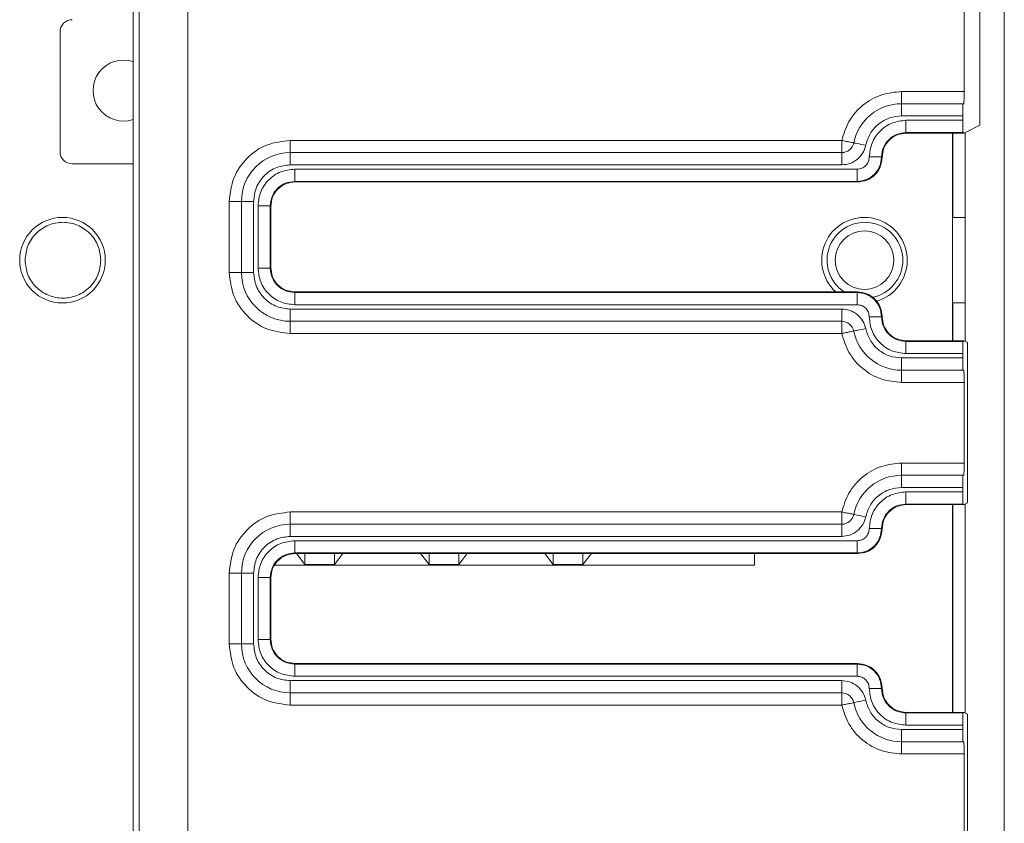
# Model space of a CAD drawing. Header units: millimetres. Extents: x -85 to 520, y 111 to 242.
# Tile 32 of 36: x 480 to 520, y 148 to 181. Entities that reach past the tile are written whole.
import ezdxf

# ---------------------------------------------------------------- set-up
doc = ezdxf.new("R2010")
doc.units = ezdxf.units.MM

msp = doc.modelspace()

# ---------------------------------------------------------------- linework, layer by layer
at = {"color": 7, "linetype": 'Continuous', "lineweight": 15}
for p, q in [((520.365, 222.615), (520.365, 119.616)), ((484.977, 132.728), (484.977, 209.506)), ((486.976, 208.506), (486.976, 133.728)), ((519.365, 176.64), (519.365, 199.794)), ((518.719, 178.017), (518.719, 198.417)), ((484.732, 182.896), (484.732, 132.873)), ((481.746, 180.456), (481.746, 175.556)), ((516.165, 177.517), (516.165, 178.017)), ((516.165, 178.017), (518.719, 178.017)), ((516.165, 177.517), (518.676, 177.517)), ((516.165, 177.517), (516.165, 177.017)), ((518.676, 177.517), (518.711, 177.517)), ((516.165, 177.017), (518.667, 177.017)), ((516.343, 176.839), (516.343, 176.339)), ((516.343, 176.839), (518.667, 176.839)), ((518.667, 176.839), (518.667, 177.017)), ((518.719, 176.317), (519.365, 176.64)), ((491.165, 175.517), (491.165, 176.017)), ((491.165, 176.017), (513.716, 176.017)), ((516.343, 176.339), (518.676, 176.339)), ((516.365, 176.317), (516.343, 176.339)), ((516.365, 176.317), (518.719, 176.317)), ((518.246, 167.817), (518.246, 176.317)), ((518.719, 176.317), (518.676, 176.339)), ((518.765, 167.794), (518.765, 176.34)), ((513.716, 175.517), (491.165, 175.517)), ((491.165, 175.017), (491.165, 175.517)), ((513.716, 175.017), (513.716, 175.517)), ((515.365, 175.317), (515.343, 175.339)), ((484.732, 175.056), (482.246, 175.056)), ((513.716, 175.017), (491.165, 175.017)), ((491.343, 174.839), (491.343, 174.339)), ((491.343, 174.839), (514.343, 174.839)), ((514.343, 174.839), (514.343, 174.339)), ((491.343, 174.339), (514.343, 174.339)), ((491.343, 174.339), (491.365, 174.317)), ((491.365, 174.317), (514.365, 174.317)), ((514.343, 174.339), (514.365, 174.317)), ((488.665, 170.617), (488.665, 173.517)), ((489.165, 173.517), (488.665, 173.517)), ((489.165, 173.517), (489.165, 170.617)), ((489.665, 173.517), (489.165, 173.517)), ((489.665, 173.517), (489.665, 170.617)), ((489.843, 170.795), (489.843, 173.339)), ((490.343, 170.795), (490.343, 173.339)), ((490.343, 173.339), (490.365, 173.317)), ((490.365, 170.817), (490.365, 173.317)), ((518.765, 172.859), (518.265, 172.859)), ((489.843, 170.795), (490.343, 170.795)), ((490.343, 170.795), (490.365, 170.817)), ((489.165, 170.617), (488.665, 170.617)), ((489.665, 170.617), (489.165, 170.617)), ((491.343, 169.795), (491.365, 169.817)), ((491.343, 169.295), (491.343, 169.795)), ((514.343, 169.795), (491.343, 169.795)), ((514.365, 169.817), (491.365, 169.817)), ((514.365, 169.817), (514.343, 169.795)), ((514.343, 169.295), (514.343, 169.795)), ((514.343, 169.295), (491.343, 169.295)), ((518.265, 169.372), (518.765, 169.372)), ((491.165, 169.117), (513.716, 169.117)), ((491.165, 169.117), (491.165, 168.617)), ((513.716, 169.117), (513.716, 168.617)), ((515.343, 168.795), (515.365, 168.817)), ((491.165, 168.617), (513.716, 168.617)), ((491.165, 168.617), (491.165, 168.117)), ((513.716, 168.117), (491.165, 168.117)), ((516.343, 167.795), (516.365, 167.817)), ((516.343, 167.795), (516.343, 167.295)), ((518.676, 167.795), (516.343, 167.795)), ((518.719, 167.817), (516.365, 167.817)), ((518.676, 167.795), (518.719, 167.817)), ((518.719, 167.817), (518.859, 167.747)), ((518.859, 167.747), (518.859, 161.187)), ((516.165, 167.117), (518.667, 167.117)), ((516.165, 167.117), (516.165, 166.617)), ((518.667, 167.295), (516.343, 167.295)), ((518.667, 167.117), (518.667, 167.295)), ((516.165, 166.617), (518.676, 166.617)), ((516.165, 166.617), (516.165, 166.117)), ((518.711, 166.617), (518.676, 166.617)), ((518.719, 166.117), (516.165, 166.117)), ((518.719, 162.817), (518.719, 166.117)), ((516.165, 162.317), (516.165, 162.817)), ((516.165, 162.817), (518.719, 162.817)), ((516.165, 162.317), (518.676, 162.317)), ((516.165, 162.317), (516.165, 161.817)), ((518.676, 162.317), (518.711, 162.317)), ((518.667, 161.817), (516.165, 161.817)), ((516.343, 161.639), (516.343, 161.139)), ((516.343, 161.639), (518.667, 161.639)), ((518.667, 161.639), (518.667, 161.817)), ((516.343, 161.139), (518.676, 161.139)), ((516.343, 161.139), (516.365, 161.117)), ((516.365, 161.117), (518.719, 161.117)), ((518.246, 152.617), (518.246, 161.117)), ((518.719, 161.117), (518.676, 161.139)), ((518.719, 161.117), (518.859, 161.187)), ((518.765, 152.594), (518.765, 161.14)), ((491.165, 160.317), (491.165, 160.817)), ((491.165, 160.817), (513.716, 160.817)), ((491.165, 160.317), (513.716, 160.317)), ((491.165, 159.817), (491.165, 160.317)), ((513.716, 159.817), (513.716, 160.317)), ((515.365, 160.117), (515.343, 160.139)), ((513.716, 159.817), (491.165, 159.817)), ((491.343, 159.639), (491.343, 159.139)), ((491.343, 159.639), (514.343, 159.639)), ((514.343, 159.639), (514.343, 159.139)), ((491.343, 159.139), (514.343, 159.139)), ((491.343, 159.139), (491.365, 159.117)), ((491.365, 159.117), (514.365, 159.117)), ((491.761, 158.672), (491.414, 159.117)), ((491.761, 159.117), (491.761, 158.672)), ((493.319, 159.117), (492.971, 158.672)), ((492.971, 159.117), (492.971, 158.672)), ((496.841, 158.672), (496.494, 159.117)), ((496.841, 159.117), (496.841, 158.672)), ((498.399, 159.117), (498.051, 158.672)), ((498.051, 159.117), (498.051, 158.672)), ((501.921, 158.672), (501.574, 159.117)), ((501.921, 159.117), (501.921, 158.672)), ((503.479, 159.117), (503.131, 158.672)), ((503.131, 158.672), (503.131, 159.117)), ((510.146, 159.117), (510.146, 158.646)), ((514.343, 159.139), (514.365, 159.117)), ((492.971, 158.672), (491.761, 158.672)), ((498.051, 158.672), (496.841, 158.672)), ((503.131, 158.672), (501.921, 158.672)), ((488.665, 155.417), (488.665, 158.317)), ((489.165, 158.317), (488.665, 158.317)), ((489.165, 155.417), (489.165, 158.317)), ((489.665, 158.317), (489.165, 158.317)), ((489.665, 158.317), (489.665, 155.417)), ((510.146, 158.646), (490.539, 158.646)), ((489.843, 155.595), (489.843, 158.139)), ((490.343, 155.595), (490.343, 158.139)), ((490.343, 158.139), (490.365, 158.117)), ((490.365, 155.617), (490.365, 158.117)), ((489.843, 155.595), (490.343, 155.595)), ((490.343, 155.595), (490.365, 155.617)), ((489.165, 155.417), (488.665, 155.417)), ((489.665, 155.417), (489.165, 155.417)), ((491.343, 154.595), (491.365, 154.617)), ((491.343, 154.095), (491.343, 154.595)), ((514.343, 154.595), (491.343, 154.595)), ((514.365, 154.617), (491.365, 154.617)), ((514.365, 154.617), (514.343, 154.595)), ((514.343, 154.095), (514.343, 154.595)), ((491.165, 153.917), (513.716, 153.917)), ((491.165, 153.917), (491.165, 153.417)), ((514.343, 154.095), (491.343, 154.095)), ((513.716, 153.917), (513.716, 153.417)), ((515.343, 153.595), (515.365, 153.617)), ((513.716, 153.417), (491.165, 153.417)), ((491.165, 153.417), (491.165, 152.917)), ((513.716, 152.917), (491.165, 152.917)), ((516.343, 152.595), (516.365, 152.617)), ((516.343, 152.595), (516.343, 152.095)), ((518.676, 152.595), (516.343, 152.595)), ((518.719, 152.617), (516.365, 152.617)), ((518.676, 152.595), (518.719, 152.617)), ((518.719, 152.617), (518.859, 152.547)), ((518.859, 152.547), (518.859, 145.787)), ((518.667, 151.917), (516.165, 151.917)), ((516.165, 151.917), (516.165, 151.417)), ((516.343, 152.095), (518.667, 152.095)), ((518.667, 151.917), (518.667, 152.095)), ((516.165, 151.417), (518.676, 151.417)), ((516.165, 151.417), (516.165, 150.917)), ((518.711, 151.417), (518.676, 151.417)), ((518.719, 150.917), (516.165, 150.917)), ((518.719, 147.417), (518.719, 150.917))]:
    msp.add_line(p, q, dxfattribs=at)
at = {"color": 8, "linetype": 'Continuous', "lineweight": 15}
for p, q in [((518.265, 176.317), (518.265, 172.859)), ((518.265, 169.372), (518.265, 167.817)), ((518.265, 161.117), (518.265, 152.617))]:
    msp.add_line(p, q, dxfattribs=at)
at = {"color": 7, "linetype": 'Continuous', "lineweight": 15, "flags": 128}
for points in [[(514.206, 175.917), (514.215, 175.915), (514.243, 175.909), (514.288, 175.9), (514.349, 175.888), (514.423, 175.873), (514.508, 175.855), (514.6, 175.837), (514.696, 175.817)], [(514.696, 168.317), (514.6, 168.298), (514.508, 168.279), (514.423, 168.262), (514.349, 168.246), (514.288, 168.234), (514.243, 168.225), (514.215, 168.219), (514.206, 168.217)], [(514.696, 160.617), (514.6, 160.637), (514.508, 160.655), (514.423, 160.673), (514.349, 160.688), (514.288, 160.7), (514.243, 160.709), (514.215, 160.715), (514.206, 160.717)], [(514.696, 153.117), (514.6, 153.098), (514.508, 153.079), (514.423, 153.062), (514.349, 153.046), (514.288, 153.034), (514.243, 153.025), (514.215, 153.019), (514.206, 153.017)]]:
    msp.add_lwpolyline(points, dxfattribs=at)
at = {"color": 7, "linetype": 'Continuous', "lineweight": 15}
for centre, radius in [((481.846, 171.116), 1.75), ((514.646, 171.116), 1.2)]:
    msp.add_circle(centre, radius, dxfattribs=at)
for centre, radius, start, end in [((482.246, 180.456), 0.5, 90, 180), ((484.346, 178.056), 1.25, 72.0417, 287.9583), ((516.165, 175.517), 2, 90, 168.463), ((513.716, 176.017), 0.5, 270, 348.463), ((482.246, 175.556), 0.5, 180, 270), ((491.165, 173.517), 2, 90, 180), ((514.646, 171.116), 1.75, 0, 227.8981), ((514.665, 171.116), 1.55, 0, 236.897), ((514.665, 171.116), 1.55, 280.0127, 0), ((514.646, 171.116), 1.75, 285.801, 0), ((491.165, 170.617), 2, 180, 270), ((513.716, 168.117), 0.5, 11.537, 90), ((516.165, 168.617), 2, 191.537, 270), ((516.165, 160.317), 2, 90, 168.463), ((513.716, 160.817), 0.5, 270, 348.463), ((491.165, 158.317), 2, 90, 180), ((491.165, 155.417), 2, 180, 270), ((513.716, 152.917), 0.5, 11.537, 90), ((516.165, 153.417), 2, 191.537, 270)]:
    msp.add_arc(centre, radius, start, end, dxfattribs=at)
for points, knots in [([(513.716, 176.017), (513.797, 176.283), (513.966, 176.831), (514.554, 177.49), (515.317, 177.935), (515.888, 177.99), (516.165, 178.017)], [0, 0, 0, 0, 0.242528, 0.49999, 0.757469, 1, 1, 1, 1]), ([(518.711, 177.517), (518.711, 177.52), (518.713, 177.525), (518.715, 177.568), (518.716, 177.627), (518.718, 177.72), (518.719, 177.852), (518.719, 177.965), (518.719, 178.017)], [0, 0, 0, 0, 0.15502, 0.301537, 0.439531, 0.569011, 0.801395, 1, 1, 1, 1]), ([(518.667, 177.017), (518.667, 177.069), (518.667, 177.182), (518.669, 177.314), (518.67, 177.407), (518.672, 177.467), (518.674, 177.509), (518.675, 177.514), (518.676, 177.517)], [0, 0, 0, 0, 0.198605, 0.430988, 0.560461, 0.698464, 0.84498, 1, 1, 1, 1]), ([(516.165, 177.017), (515.999, 177.001), (515.657, 176.968), (515.199, 176.701), (514.846, 176.306), (514.745, 175.977), (514.696, 175.817)], [0, 0, 0, 0, 0.242525, 0.500013, 0.757466, 1, 1, 1, 1]), ([(514.843, 175.339), (514.866, 175.535), (514.911, 175.928), (515.258, 176.425), (515.755, 176.772), (516.148, 176.817), (516.343, 176.839)], [0, 0, 0, 0, 0.2490317, 0.5004534, 0.7517438, 1, 1, 1, 1]), ([(518.676, 176.339), (518.675, 176.342), (518.674, 176.348), (518.672, 176.391), (518.67, 176.45), (518.669, 176.543), (518.667, 176.674), (518.667, 176.787), (518.667, 176.839)], [0, 0, 0, 0, 0.154594, 0.300793, 0.438603, 0.568014, 0.800652, 1, 1, 1, 1]), ([(488.665, 173.517), (488.703, 173.845), (488.778, 174.5), (489.356, 175.326), (490.182, 175.904), (490.838, 175.98), (491.165, 176.017)], [0, 0, 0, 0, 0.250001, 0.500001, 0.749998, 1, 1, 1, 1]), ([(514.206, 175.917), (514.198, 175.919), (514.184, 175.922), (514.07, 175.945), (513.908, 175.978), (513.78, 176.004), (513.716, 176.017)], [0, 0, 0, 0, 0.250005, 0.499984, 0.750018, 1, 1, 1, 1]), ([(513.716, 176.017), (513.716, 175.952), (513.716, 175.821), (513.716, 175.655), (513.716, 175.54), (513.716, 175.525), (513.716, 175.517)], [0, 0, 0, 0, 0.25, 0.5, 0.750004, 1, 1, 1, 1]), ([(515.343, 175.339), (515.358, 175.47), (515.388, 175.732), (515.62, 176.063), (515.95, 176.294), (516.212, 176.324), (516.343, 176.339)], [0, 0, 0, 0, 0.249988, 0.499969, 0.749976, 1, 1, 1, 1]), ([(515.365, 175.317), (515.38, 175.448), (515.41, 175.71), (515.642, 176.041), (515.972, 176.272), (516.234, 176.302), (516.365, 176.317)], [0, 0, 0, 0, 0.250002, 0.500011, 0.749995, 1, 1, 1, 1]), ([(514.696, 175.817), (514.663, 175.711), (514.596, 175.491), (514.36, 175.228), (514.055, 175.05), (513.827, 175.028), (513.716, 175.017)], [0, 0, 0, 0, 0.242519, 0.499994, 0.757459, 1, 1, 1, 1]), ([(514.343, 174.839), (514.408, 174.846), (514.539, 174.861), (514.705, 174.976), (514.821, 175.142), (514.836, 175.274), (514.843, 175.339)], [0, 0, 0, 0, 0.247399, 0.4987, 0.750446, 1, 1, 1, 1]), ([(515.343, 175.339), (515.328, 175.208), (515.298, 174.946), (515.067, 174.615), (514.737, 174.384), (514.475, 174.354), (514.343, 174.339)], [0, 0, 0, 0, 0.249905, 0.499872, 0.749918, 1, 1, 1, 1]), ([(515.365, 175.317), (515.35, 175.186), (515.32, 174.924), (515.089, 174.593), (514.758, 174.362), (514.496, 174.332), (514.365, 174.317)], [0, 0, 0, 0, 0.249995, 0.499996, 0.750003, 1, 1, 1, 1]), ([(514.843, 175.339), (514.906, 175.339), (515.002, 175.339), (515.118, 175.339), (515.198, 175.339), (515.263, 175.339), (515.325, 175.339), (515.336, 175.339), (515.343, 175.339)], [0, 0, 0, 0, 0.23959, 0.368408, 0.500017, 0.631555, 0.760412, 1, 1, 1, 1]), ([(491.165, 175.017), (490.977, 174.997), (490.685, 174.966), (490.336, 174.779), (490.097, 174.585), (489.903, 174.347), (489.716, 173.997), (489.685, 173.706), (489.665, 173.517)], [0, 0, 0, 0, 0.239433, 0.369595, 0.499999, 0.63016, 0.760556, 1, 1, 1, 1]), ([(489.843, 173.339), (489.866, 173.535), (489.911, 173.928), (490.258, 174.425), (490.756, 174.772), (491.148, 174.817), (491.343, 174.839)], [0, 0, 0, 0, 0.249039, 0.500464, 0.75176, 1, 1, 1, 1]), ([(490.343, 173.339), (490.358, 173.47), (490.388, 173.732), (490.62, 174.063), (490.95, 174.294), (491.212, 174.324), (491.343, 174.339)], [0, 0, 0, 0, 0.24998, 0.499986, 0.749967, 1, 1, 1, 1]), ([(490.365, 173.317), (490.38, 173.448), (490.41, 173.71), (490.642, 174.041), (490.972, 174.272), (491.234, 174.302), (491.365, 174.317)], [0, 0, 0, 0, 0.250006, 0.500011, 0.749993, 1, 1, 1, 1]), ([(489.843, 173.339), (489.909, 173.339), (490.039, 173.339), (490.204, 173.339), (490.319, 173.339), (490.335, 173.339), (490.343, 173.339)], [0, 0, 0, 0, 0.250048, 0.500008, 0.75, 1, 1, 1, 1]), ([(480.315, 171.116), (480.339, 171.318), (480.385, 171.724), (480.744, 172.24), (481.256, 172.585), (481.865, 172.706), (482.475, 172.585), (482.987, 172.24), (483.345, 171.724), (483.392, 171.318), (483.415, 171.116)], [0, 0, 0, 0, 0.1250013, 0.2500007, 0.3750058, 0.4999991, 0.6250044, 0.7499993, 0.8749987, 1, 1, 1, 1]), ([(483.415, 171.116), (483.392, 170.913), (483.345, 170.507), (482.987, 169.991), (482.475, 169.646), (481.865, 169.525), (481.256, 169.646), (480.744, 169.991), (480.385, 170.507), (480.339, 170.913), (480.315, 171.116)], [0, 0, 0, 0, 0.125001, 0.250001, 0.374995, 0.500001, 0.624994, 0.749999, 0.874999, 1, 1, 1, 1]), ([(491.343, 169.295), (491.148, 169.318), (490.754, 169.363), (490.257, 169.71), (489.91, 170.207), (489.866, 170.6), (489.843, 170.795)], [0, 0, 0, 0, 0.249024, 0.500451, 0.751753, 1, 1, 1, 1]), ([(491.343, 169.795), (491.212, 169.81), (490.95, 169.84), (490.62, 170.072), (490.388, 170.402), (490.358, 170.664), (490.343, 170.795)], [0, 0, 0, 0, 0.249957, 0.499958, 0.749967, 1, 1, 1, 1]), ([(491.365, 169.817), (491.234, 169.832), (490.972, 169.862), (490.642, 170.093), (490.41, 170.424), (490.38, 170.686), (490.365, 170.817)], [0, 0, 0, 0, 0.250007, 0.49999, 0.749995, 1, 1, 1, 1]), ([(491.165, 168.117), (490.838, 168.155), (490.182, 168.23), (489.356, 168.808), (488.778, 169.634), (488.703, 170.289), (488.665, 170.617)], [0, 0, 0, 0, 0.250002, 0.499999, 0.749999, 1, 1, 1, 1]), ([(489.665, 170.617), (489.685, 170.428), (489.716, 170.137), (489.903, 169.788), (490.097, 169.549), (490.336, 169.355), (490.685, 169.168), (490.977, 169.137), (491.165, 169.117)], [0, 0, 0, 0, 0.2394429, 0.3696098, 0.4999995, 0.6301676, 0.7605671, 1, 1, 1, 1]), ([(514.343, 169.795), (514.474, 169.78), (514.736, 169.75), (515.067, 169.519), (515.298, 169.188), (515.328, 168.926), (515.343, 168.795)], [0, 0, 0, 0, 0.249879, 0.499859, 0.749893, 1, 1, 1, 1]), ([(514.365, 169.817), (514.496, 169.802), (514.758, 169.772), (515.089, 169.541), (515.32, 169.21), (515.35, 168.948), (515.365, 168.817)], [0, 0, 0, 0, 0.249997, 0.500005, 0.750006, 1, 1, 1, 1]), ([(514.843, 168.795), (514.836, 168.86), (514.821, 168.991), (514.706, 169.157), (514.54, 169.273), (514.409, 169.288), (514.343, 169.295)], [0, 0, 0, 0, 0.247398, 0.498748, 0.750488, 1, 1, 1, 1]), ([(513.716, 169.117), (513.827, 169.106), (514.055, 169.084), (514.36, 168.906), (514.596, 168.643), (514.663, 168.423), (514.696, 168.317)], [0, 0, 0, 0, 0.2425409, 0.5000062, 0.7574803, 1, 1, 1, 1]), ([(516.343, 167.295), (516.148, 167.318), (515.754, 167.363), (515.257, 167.71), (514.91, 168.207), (514.866, 168.6), (514.843, 168.795)], [0, 0, 0, 0, 0.24904, 0.500461, 0.751761, 1, 1, 1, 1]), ([(514.843, 168.795), (514.906, 168.795), (515.002, 168.795), (515.118, 168.795), (515.198, 168.795), (515.263, 168.795), (515.325, 168.795), (515.336, 168.795), (515.343, 168.795)], [0, 0, 0, 0, 0.23959, 0.368408, 0.500017, 0.631555, 0.760412, 1, 1, 1, 1]), ([(516.343, 167.795), (516.212, 167.81), (515.95, 167.84), (515.62, 168.072), (515.388, 168.402), (515.358, 168.664), (515.343, 168.795)], [0, 0, 0, 0, 0.249981, 0.499971, 0.749973, 1, 1, 1, 1]), ([(516.365, 167.817), (516.234, 167.832), (515.972, 167.862), (515.642, 168.093), (515.41, 168.424), (515.38, 168.686), (515.365, 168.817)], [0, 0, 0, 0, 0.250005, 0.499989, 0.749997, 1, 1, 1, 1]), ([(513.716, 168.617), (513.716, 168.61), (513.716, 168.595), (513.716, 168.479), (513.716, 168.314), (513.716, 168.183), (513.716, 168.117)], [0, 0, 0, 0, 0.249996, 0.5, 0.749998, 1, 1, 1, 1]), ([(513.716, 168.117), (513.78, 168.13), (513.908, 168.156), (514.07, 168.189), (514.184, 168.213), (514.198, 168.216), (514.206, 168.217)], [0, 0, 0, 0, 0.249982, 0.500016, 0.749995, 1, 1, 1, 1]), ([(516.165, 166.117), (515.888, 166.144), (515.317, 166.199), (514.554, 166.644), (513.966, 167.303), (513.797, 167.851), (513.716, 168.117)], [0, 0, 0, 0, 0.242531, 0.50001, 0.757472, 1, 1, 1, 1]), ([(514.696, 168.317), (514.745, 168.158), (514.846, 167.829), (515.199, 167.433), (515.657, 167.166), (515.999, 167.133), (516.165, 167.117)], [0, 0, 0, 0, 0.242534, 0.499987, 0.757475, 1, 1, 1, 1]), ([(518.667, 167.295), (518.667, 167.347), (518.667, 167.46), (518.669, 167.591), (518.67, 167.684), (518.672, 167.744), (518.674, 167.786), (518.675, 167.792), (518.676, 167.795)], [0, 0, 0, 0, 0.199351, 0.431987, 0.561398, 0.699207, 0.845406, 1, 1, 1, 1]), ([(518.676, 166.617), (518.675, 166.62), (518.674, 166.625), (518.672, 166.668), (518.67, 166.727), (518.669, 166.82), (518.667, 166.952), (518.667, 167.065), (518.667, 167.117)], [0, 0, 0, 0, 0.15502, 0.301536, 0.439539, 0.569012, 0.801395, 1, 1, 1, 1]), ([(518.719, 166.117), (518.719, 166.169), (518.719, 166.282), (518.718, 166.414), (518.716, 166.507), (518.715, 166.567), (518.713, 166.609), (518.711, 166.614), (518.711, 166.617)], [0, 0, 0, 0, 0.198604, 0.430988, 0.560468, 0.698463, 0.844979, 1, 1, 1, 1]), ([(513.716, 160.817), (513.797, 161.083), (513.966, 161.631), (514.554, 162.29), (515.317, 162.735), (515.888, 162.79), (516.165, 162.817)], [0, 0, 0, 0, 0.242528, 0.49999, 0.757469, 1, 1, 1, 1]), ([(518.711, 162.317), (518.711, 162.32), (518.713, 162.325), (518.715, 162.368), (518.716, 162.427), (518.718, 162.52), (518.719, 162.652), (518.719, 162.765), (518.719, 162.817)], [0, 0, 0, 0, 0.155021, 0.301537, 0.439532, 0.569011, 0.801395, 1, 1, 1, 1]), ([(518.667, 161.817), (518.667, 161.869), (518.667, 161.982), (518.669, 162.114), (518.67, 162.207), (518.672, 162.267), (518.674, 162.309), (518.675, 162.314), (518.676, 162.317)], [0, 0, 0, 0, 0.1986041, 0.4309879, 0.5604606, 0.6984633, 0.8449796, 1, 1, 1, 1]), ([(516.165, 161.817), (515.999, 161.801), (515.657, 161.768), (515.199, 161.501), (514.846, 161.106), (514.745, 160.777), (514.696, 160.617)], [0, 0, 0, 0, 0.242525, 0.500013, 0.757467, 1, 1, 1, 1]), ([(514.843, 160.139), (514.866, 160.335), (514.911, 160.728), (515.258, 161.225), (515.755, 161.572), (516.148, 161.617), (516.343, 161.639)], [0, 0, 0, 0, 0.249032, 0.500454, 0.751744, 1, 1, 1, 1]), ([(518.676, 161.139), (518.675, 161.142), (518.674, 161.148), (518.672, 161.191), (518.67, 161.25), (518.669, 161.343), (518.667, 161.474), (518.667, 161.587), (518.667, 161.639)], [0, 0, 0, 0, 0.1545941, 0.3007928, 0.4386024, 0.568013, 0.80065, 1, 1, 1, 1]), ([(515.343, 160.139), (515.358, 160.27), (515.388, 160.532), (515.62, 160.863), (515.95, 161.094), (516.212, 161.124), (516.343, 161.139)], [0, 0, 0, 0, 0.249987, 0.499969, 0.749976, 1, 1, 1, 1]), ([(515.365, 160.117), (515.38, 160.248), (515.41, 160.51), (515.642, 160.841), (515.972, 161.072), (516.234, 161.102), (516.365, 161.117)], [0, 0, 0, 0, 0.250002, 0.500011, 0.749995, 1, 1, 1, 1]), ([(488.665, 158.317), (488.703, 158.645), (488.778, 159.3), (489.356, 160.126), (490.182, 160.704), (490.838, 160.78), (491.165, 160.817)], [0, 0, 0, 0, 0.250001, 0.500001, 0.749998, 1, 1, 1, 1]), ([(514.206, 160.717), (514.198, 160.719), (514.184, 160.722), (514.07, 160.745), (513.908, 160.778), (513.78, 160.804), (513.716, 160.817)], [0, 0, 0, 0, 0.250005, 0.499983, 0.750018, 1, 1, 1, 1]), ([(513.716, 160.817), (513.716, 160.752), (513.716, 160.621), (513.716, 160.455), (513.716, 160.34), (513.716, 160.325), (513.716, 160.317)], [0, 0, 0, 0, 0.250002, 0.5, 0.750004, 1, 1, 1, 1]), ([(514.696, 160.617), (514.663, 160.511), (514.596, 160.291), (514.36, 160.028), (514.055, 159.85), (513.827, 159.828), (513.716, 159.817)], [0, 0, 0, 0, 0.24252, 0.499994, 0.757459, 1, 1, 1, 1]), ([(514.343, 159.639), (514.408, 159.646), (514.539, 159.661), (514.705, 159.776), (514.821, 159.942), (514.836, 160.074), (514.843, 160.139)], [0, 0, 0, 0, 0.247399, 0.498701, 0.750446, 1, 1, 1, 1]), ([(515.343, 160.139), (515.328, 160.008), (515.298, 159.746), (515.067, 159.415), (514.737, 159.184), (514.475, 159.154), (514.343, 159.139)], [0, 0, 0, 0, 0.2499045, 0.4998714, 0.7499176, 1, 1, 1, 1]), ([(515.365, 160.117), (515.35, 159.986), (515.32, 159.724), (515.089, 159.393), (514.758, 159.162), (514.496, 159.132), (514.365, 159.117)], [0, 0, 0, 0, 0.2499944, 0.4999956, 0.750003, 1, 1, 1, 1]), ([(514.843, 160.139), (514.906, 160.139), (515.002, 160.139), (515.118, 160.139), (515.198, 160.139), (515.263, 160.139), (515.325, 160.139), (515.336, 160.139), (515.343, 160.139)], [0, 0, 0, 0, 0.23959, 0.368408, 0.500017, 0.631555, 0.760412, 1, 1, 1, 1]), ([(491.165, 159.817), (490.977, 159.797), (490.685, 159.766), (490.336, 159.579), (490.097, 159.385), (489.903, 159.147), (489.716, 158.797), (489.685, 158.506), (489.665, 158.317)], [0, 0, 0, 0, 0.239433, 0.369595, 0.5, 0.63016, 0.760556, 1, 1, 1, 1]), ([(489.843, 158.139), (489.866, 158.335), (489.911, 158.728), (490.258, 159.225), (490.756, 159.572), (491.148, 159.617), (491.343, 159.639)], [0, 0, 0, 0, 0.249039, 0.500464, 0.75176, 1, 1, 1, 1]), ([(490.343, 158.139), (490.358, 158.27), (490.388, 158.532), (490.62, 158.863), (490.95, 159.094), (491.212, 159.124), (491.343, 159.139)], [0, 0, 0, 0, 0.249981, 0.499986, 0.749967, 1, 1, 1, 1]), ([(490.365, 158.117), (490.38, 158.248), (490.41, 158.51), (490.642, 158.841), (490.972, 159.072), (491.234, 159.102), (491.365, 159.117)], [0, 0, 0, 0, 0.250005, 0.5000099, 0.7499928, 1, 1, 1, 1]), ([(489.843, 158.139), (489.909, 158.139), (490.039, 158.139), (490.204, 158.139), (490.319, 158.139), (490.335, 158.139), (490.343, 158.139)], [0, 0, 0, 0, 0.250048, 0.500008, 0.75, 1, 1, 1, 1]), ([(491.343, 154.095), (491.148, 154.118), (490.754, 154.163), (490.257, 154.51), (489.91, 155.007), (489.866, 155.4), (489.843, 155.595)], [0, 0, 0, 0, 0.249024, 0.500451, 0.751753, 1, 1, 1, 1]), ([(491.343, 154.595), (491.212, 154.61), (490.95, 154.64), (490.62, 154.872), (490.388, 155.202), (490.358, 155.464), (490.343, 155.595)], [0, 0, 0, 0, 0.249957, 0.499958, 0.749967, 1, 1, 1, 1]), ([(491.365, 154.617), (491.234, 154.632), (490.972, 154.662), (490.642, 154.893), (490.41, 155.224), (490.38, 155.486), (490.365, 155.617)], [0, 0, 0, 0, 0.250007, 0.49999, 0.749995, 1, 1, 1, 1]), ([(491.165, 152.917), (490.838, 152.955), (490.182, 153.03), (489.356, 153.608), (488.778, 154.434), (488.703, 155.089), (488.665, 155.417)], [0, 0, 0, 0, 0.250002, 0.4999988, 0.7499985, 1, 1, 1, 1]), ([(489.665, 155.417), (489.685, 155.228), (489.716, 154.937), (489.903, 154.588), (490.097, 154.349), (490.336, 154.155), (490.685, 153.968), (490.977, 153.937), (491.165, 153.917)], [0, 0, 0, 0, 0.239443, 0.36961, 0.5, 0.630168, 0.760567, 1, 1, 1, 1]), ([(514.343, 154.595), (514.474, 154.58), (514.736, 154.55), (515.067, 154.319), (515.298, 153.988), (515.328, 153.726), (515.343, 153.595)], [0, 0, 0, 0, 0.249879, 0.499859, 0.749893, 1, 1, 1, 1]), ([(514.365, 154.617), (514.496, 154.602), (514.758, 154.572), (515.089, 154.341), (515.32, 154.01), (515.35, 153.748), (515.365, 153.617)], [0, 0, 0, 0, 0.249997, 0.500004, 0.750006, 1, 1, 1, 1]), ([(513.716, 153.917), (513.827, 153.906), (514.055, 153.884), (514.36, 153.706), (514.596, 153.443), (514.663, 153.223), (514.696, 153.117)], [0, 0, 0, 0, 0.242541, 0.500006, 0.75748, 1, 1, 1, 1]), ([(514.843, 153.595), (514.836, 153.66), (514.821, 153.791), (514.706, 153.957), (514.54, 154.073), (514.409, 154.088), (514.343, 154.095)], [0, 0, 0, 0, 0.247397, 0.498748, 0.750488, 1, 1, 1, 1]), ([(516.343, 152.095), (516.148, 152.118), (515.754, 152.163), (515.257, 152.51), (514.91, 153.007), (514.866, 153.4), (514.843, 153.595)], [0, 0, 0, 0, 0.24904, 0.500461, 0.751761, 1, 1, 1, 1]), ([(515.343, 153.595), (515.336, 153.595), (515.325, 153.595), (515.263, 153.595), (515.198, 153.595), (515.118, 153.595), (515.002, 153.595), (514.906, 153.595), (514.843, 153.595)], [0, 0, 0, 0, 0.239588, 0.368445, 0.499983, 0.631592, 0.76041, 1, 1, 1, 1]), ([(516.343, 152.595), (516.212, 152.61), (515.95, 152.64), (515.62, 152.872), (515.388, 153.202), (515.358, 153.464), (515.343, 153.595)], [0, 0, 0, 0, 0.249981, 0.499971, 0.749973, 1, 1, 1, 1]), ([(516.365, 152.617), (516.234, 152.632), (515.972, 152.662), (515.642, 152.893), (515.41, 153.224), (515.38, 153.486), (515.365, 153.617)], [0, 0, 0, 0, 0.250005, 0.499989, 0.749998, 1, 1, 1, 1]), ([(513.716, 153.417), (513.716, 153.41), (513.716, 153.395), (513.716, 153.279), (513.716, 153.114), (513.716, 152.983), (513.716, 152.917)], [0, 0, 0, 0, 0.249996, 0.5, 0.749998, 1, 1, 1, 1]), ([(514.696, 153.117), (514.745, 152.958), (514.846, 152.629), (515.199, 152.233), (515.657, 151.966), (515.999, 151.933), (516.165, 151.917)], [0, 0, 0, 0, 0.242533, 0.499987, 0.757475, 1, 1, 1, 1]), ([(513.716, 152.917), (513.78, 152.93), (513.908, 152.956), (514.07, 152.989), (514.184, 153.013), (514.198, 153.016), (514.206, 153.017)], [0, 0, 0, 0, 0.2499817, 0.5000165, 0.7499948, 1, 1, 1, 1]), ([(516.165, 150.917), (515.888, 150.944), (515.317, 150.999), (514.554, 151.444), (513.966, 152.103), (513.797, 152.651), (513.716, 152.917)], [0, 0, 0, 0, 0.242531, 0.50001, 0.757472, 1, 1, 1, 1]), ([(518.667, 152.095), (518.667, 152.147), (518.667, 152.26), (518.669, 152.391), (518.67, 152.484), (518.672, 152.544), (518.674, 152.586), (518.675, 152.592), (518.676, 152.595)], [0, 0, 0, 0, 0.19935, 0.431987, 0.5613976, 0.6992072, 0.8454059, 1, 1, 1, 1]), ([(518.676, 151.417), (518.675, 151.42), (518.674, 151.425), (518.672, 151.468), (518.67, 151.527), (518.669, 151.62), (518.667, 151.752), (518.667, 151.865), (518.667, 151.917)], [0, 0, 0, 0, 0.1550204, 0.3015365, 0.4395396, 0.5690119, 0.8013959, 1, 1, 1, 1]), ([(518.719, 150.917), (518.719, 150.969), (518.719, 151.082), (518.718, 151.214), (518.716, 151.307), (518.715, 151.367), (518.713, 151.409), (518.711, 151.414), (518.711, 151.417)], [0, 0, 0, 0, 0.198604, 0.430989, 0.560468, 0.698463, 0.844979, 1, 1, 1, 1])]:
    msp.add_open_spline(points, degree=3, knots=knots, dxfattribs=at)

doc.saveas('drawing.dxf')
